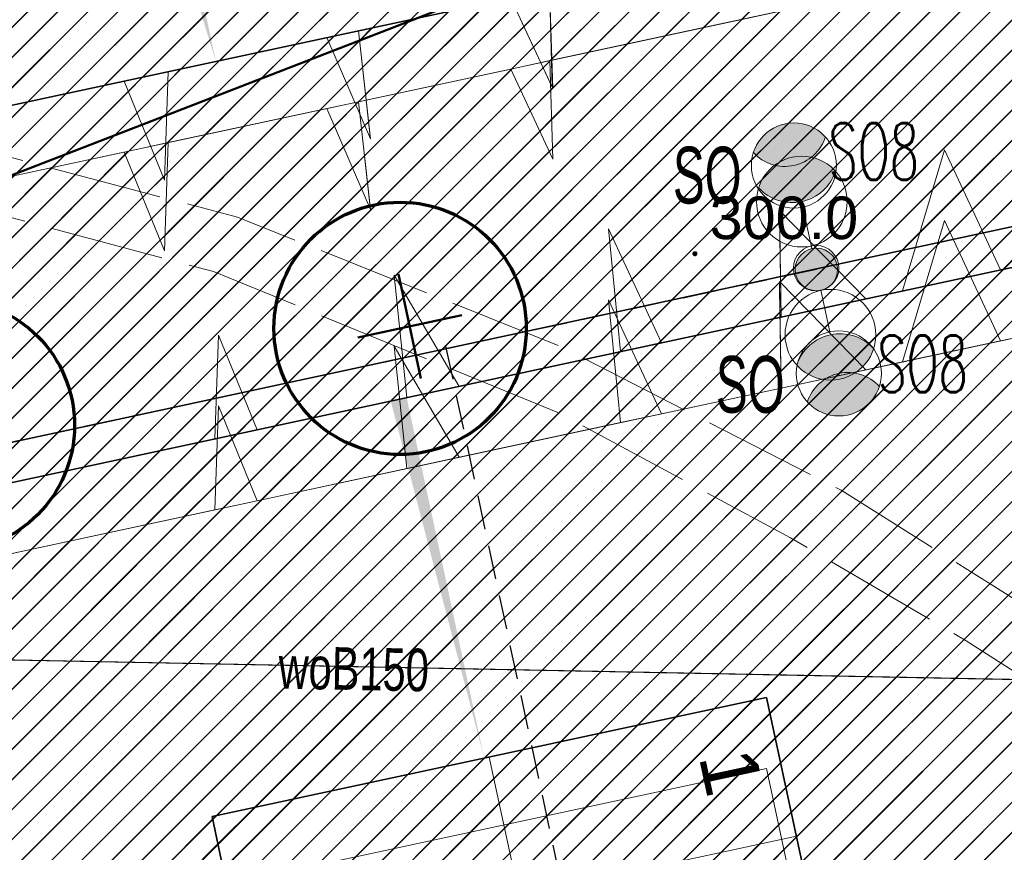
# Model space of a CAD drawing. Header units: metres. Extents: x 6567444 to 13135881, y 5574237 to 11149086.
# Tile 102 of 191: x 6567915 to 6567932, y 5574452 to 5574467. Entities that reach past the tile are written whole.
import ezdxf
from ezdxf.enums import TextEntityAlignment as Align

# ---------------------------------------------------------------- set-up
doc = ezdxf.new("R2010")
doc.units = ezdxf.units.M
for name, pattern in [('Krawędzie ukryte xs', [0.9, 0.6, -0.3]), ('L_2_50', [2.5, 2, -0.5]), ('Przerywana gęsta', [90, 60, -30])]:
    doc.linetypes.add(name, pattern=pattern)
for name, color, linetype in [('01FORMA - PZT - Inne obiekty', 7, 'Continuous'), ('FORMA - Arch 01 - 820-G Rysunki Obrazki', 7, 'Continuous'), ('FORMA - Arch 01 - PZT 1 Strefy', 7, 'Continuous'), ('FORMA - Arch 01 - PZT-3 Zagospodarowanie', 7, 'Continuous'), ('FORMA - Arch 01 - PZT-4 Zieleń', 7, 'Continuous'), ('FORMA - Arch 01 - PZT-6 Uzbrojenie - Oświeltlenia', 7, 'Continuous'), ('OTRN_O', 7, 'Continuous'), ('SEL_atrybut_bloku1', 7, 'Continuous'), ('SEL_atrybut_bloku2', 9, 'Continuous')]:
    doc.layers.add(name, color=color, linetype=linetype)
for name, color, linetype, lineweight in [('_TT_KAN_D', 96, 'Continuous', 50), ('GES_PrzewodElektroenergetyczny_Projektowany', 7, 'Continuous', 18), ('GES_PrzewodWodociagowy', 5, 'Continuous', 18), ('OTRN', 7, 'Continuous', 13), ('SEL_sieci_kable_nN_oswietlenie', 7, 'SEL_eNN', 35), ('SEL_sieci_oswietlenie_oprawy', 152, 'Continuous', 20)]:
    doc.layers.add(name, color=color, linetype=linetype, lineweight=lineweight)
doc.styles.add('ARIAL', font='arial.ttf')
doc.styles.add('BDOT', font='arial.ttf', dxfattribs={"width": 0.9})
doc.styles.add('ROMANS', font='romans.shx', dxfattribs={"width": 0.9})
doc.styles.get("Standard").update_dxf_attribs({"font": 'arial.ttf'})
doc.styles.add('STYL_AUTOMATYCZNY_10', font='arial.ttf', dxfattribs={"width": 0.8})
doc.styles.add('STYL_AUTOMATYCZNY_12', font='arial.ttf', dxfattribs={"width": 0.6})
doc.linetypes.add('SEL_eNN', pattern='A,5,["eNN",ARIAL,S=1,R=0,X=1.45,Y=0.25],5', length=10)
doc.linetypes.add('X 1_2', pattern='A,0,[8,PR1183 ChorzĂłw MetalowcĂłw V091.Shx,S=0.039206,R=0,X=0,Y=0],-4.94,0', length=4.94)
pattern_1 = [(45, (0, 0), (-0.265165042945, 0.265165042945), [])]

# ---------------------------------------------------------------- blocks, each defined once
blk = doc.blocks.new('OTRN')
at = {"layer": 'OTRN', "color": 0, "const_width": 0.09}
blk.add_lwpolyline([(-0.045, 0, 1), (0.045, 0, 1)], format="xyb", close=True, dxfattribs=at)
at = {"layer": 'OTRN_O', "color": 0, "style": 'BDOT'}
blk.add_attdef('RZEDNA', (0.514, 0.515), '', height=1.5, dxfattribs=at)
blk = doc.blocks.new('_MDCP')
at = {"layer": 'GES_PrzewodElektroenergetyczny_Projektowany', "color": 1, "linetype": 'L_2_50', "lineweight": 18, "flags": 128}
for points in [[(6567968.757, 5574418.447), (6567965.79, 5574417.788), (6567964.269, 5574419.682), (6567962.444, 5574428.423), (6567960.927, 5574438.382), (6567955.785, 5574440.828), (6567943.735, 5574448.879), (6567937.061, 5574453.287), (6567929.241, 5574458.206), (6567924.301, 5574460.739), (6567918.598, 5574463.02), (6567911.377, 5574464.921), (6567904.643, 5574465.783), (6567895.738, 5574466.364), (6567887.791, 5574468.949), (6567886.282, 5574470.192), (6567885.356, 5574472.785), (6567880.925, 5574493.141), (6567879.016, 5574496.438), (6567878.444, 5574499.11), (6567874.34, 5574499.268), (6567872.908, 5574505.876), (6567870.567, 5574509.67), (6567868.305, 5574511.329), (6567862.172, 5574511.906), (6567852.994, 5574510.772), (6567850.203, 5574522.019), (6567848.1, 5574529.505), (6567843.148, 5574549.062), (6567840.304, 5574561.676)], [(6567969.013, 5574417.508), (6567965.67, 5574416.775), (6567965.136, 5574416.988), (6567963.338, 5574419.374), (6567961.4, 5574428.408), (6567959.839, 5574437.722), (6567955.495, 5574439.686), (6567949.589, 5574443.706), (6567943.221, 5574448.01), (6567937.351, 5574451.781), (6567931.445, 5574455.553), (6567928.35, 5574457.367), (6567924.259, 5574459.573), (6567918.175, 5574462.063), (6567911.487, 5574463.842), (6567904.656, 5574464.624), (6567895.691, 5574465.123), (6567890.711, 5574466.83), (6567887.509, 5574467.826), (6567885.41, 5574469.356), (6567884.058, 5574472.665), (6567883.631, 5574475.084), (6567882.172, 5574482.199), (6567880.002, 5574492.125), (6567879.789, 5574492.837), (6567878.117, 5574495.647), (6567877.606, 5574498.034), (6567873.799, 5574498.12), (6567873.492, 5574498.529), (6567871.962, 5574505.181), (6567869.85, 5574508.829), (6567867.823, 5574510.339), (6567862.143, 5574510.874), (6567852.516, 5574509.777), (6567850.708, 5574516.687), (6567849.134, 5574522.547)]]:
    blk.add_lwpolyline(points, dxfattribs=at)
at = {"layer": 'GES_PrzewodWodociagowy', "color": 5, "linetype": 'Continuous', "lineweight": 18}
blk.add_lwpolyline([(6567818.054, 5574440.375), (6567892.06, 5574455.65), (6567958.853, 5574454.349)], dxfattribs=at)
at = {"layer": 'OTRN', "color": 14, "xscale": 0.5, "yscale": 0.5, "zscale": 0.5}
blk.add_blockref('OTRN', (6567926.665, 5574462.375, 299.999), dxfattribs=at).add_auto_attribs({'RZEDNA': '300.0'})
at = {"layer": 'GES_PrzewodWodociagowy', "color": 5, "lineweight": 15, "width": 0.7}
blk.add_text('woB150', height=0.75, rotation=-1.1, dxfattribs=at).set_placement((6567920.65, 5574455.06), align=Align.MIDDLE_CENTER)
blk = doc.blocks.new('Miejsca parkingowe 27[16]', base_point=(6567927.928, 5574453.304))
at = {"layer": 'FORMA - Arch 01 - PZT-3 Zagospodarowanie', "color": 7, "linetype": 'Przerywana gęsta', "lineweight": 13}
blk.add_line((6567928.453, 5574450.86), (6567923.565, 5574449.809), dxfattribs=at)
at = {"layer": 'FORMA - Arch 01 - PZT-3 Zagospodarowanie', "color": 7, "lineweight": 13, "style": 'STYL_AUTOMATYCZNY_10'}
for tag, p in [('num_start_0', (6567927.301, 5574451.989)), ('num_start_1', (6567927.827, 5574449.545)), ('num_start_2', (6567928.352, 5574447.092)), ('num_start_3', (6567928.877, 5574444.656)), ('num_start_4', (6567929.402, 5574442.204)), ('num_start_5', (6567929.928, 5574439.76)), ('num_start_6', (6567930.453, 5574437.324)), ('num_start_7', (6567930.978, 5574434.871)), ('num_start_8', (6567931.504, 5574432.427)), ('num_start_9', (6567932.029, 5574429.983)), ('num_start_10', (6567932.554, 5574427.547)), ('num_start_11', (6567933.08, 5574425.103)), ('num_start_12', (6567933.605, 5574422.65)), ('num_start_13', (6567934.13, 5574420.215)), ('num_start_14', (6567934.656, 5574417.762)), ('num_start_15', (6567935.181, 5574415.318))]:
    blk.add_attdef(tag, text='', height=1, rotation=282.1296, dxfattribs=at).set_placement(p, align=Align.MIDDLE_CENTER)
blk = doc.blocks.new('PR1183 Chorzów Metalowców V09_TT')
at = {"layer": 'FORMA - Arch 01 - PZT 1 Strefy', "linetype": 'Continuous', "lineweight": 0, "true_color": 0x577933}
h = blk.add_hatch(dxfattribs=at)
h.set_pattern_fill('ANSI31', color=77, scale=3, style=0)
h.set_pattern_definition(pattern_1)
h.paths.add_polyline_path([(6567829, 5574517.24), (6567842.398, 5574471.118), (6567844.165, 5574471.632), (6567846.931, 5574462.111), (6567846.967, 5574484.472), (6567835.736, 5574536.73), (6567846.642, 5574539.074), (6567844.864, 5574547.35), (6567918.571, 5574563.191), (6567935.605, 5574483.933), (6567930.975, 5574476.768), (6567931.227, 5574475.595), (6567933.57, 5574476.098, 0.216609), (6567938.884, 5574480.085), (6567921.55, 5574567.86), (6567849.267, 5574550.953), (6567830.11, 5574546.47)])
at = {"layer": 'FORMA - Arch 01 - PZT 1 Strefy', "linetype": 'Continuous', "lineweight": 0, "true_color": 0x69697f}
h = blk.add_hatch(dxfattribs=at)
h.set_pattern_fill('ANSI31', color=8, scale=3, style=0)
h.set_pattern_definition(pattern_1)
h.paths.add_polyline_path([(6567875.437, 5574515.718), (6567883.567, 5574477.893), (6567884.58, 5574473.187), (6567886.578, 5574463.891), (6567886.587, 5574463.893), (6567900.21, 5574466.838, -0.318533), (6567899.358, 5574467.62), (6567899.085, 5574468.891, -0.414214), (6567899.852, 5574470.079), (6567930.975, 5574476.768), (6567935.605, 5574483.933), (6567924.844, 5574534.007), (6567916.781, 5574532.275), (6567916.886, 5574531.786, -0.414214), (6567911.513, 5574523.471)])
h.paths.add_polyline_path([(6567890.289, 5574475.183), (6567882.84, 5574509.83, -0.414214), (6567884.459, 5574511.827), (6567891.303, 5574513.297, -0.414214), (6567892.488, 5574512.529), (6567900.066, 5574477.285, -0.457655), (6567898.958, 5574476.024), (6567891.477, 5574474.416, -0.372067)], flags=0)
h.paths.add_polyline_path([(6567906.631, 5574477.673, -0.414214), (6567905.44, 5574478.44), (6567897.865, 5574513.685, -0.414214), (6567898.635, 5574514.873), (6567906.457, 5574516.554, -0.414214), (6567907.645, 5574515.787), (6567915.217, 5574480.541, -0.414214), (6567914.452, 5574479.354)], flags=0)
h.paths.add_polyline_path([(6567913.019, 5574516.942, -0.414214), (6567913.789, 5574518.13), (6567914.948, 5574518.379, -0.227837), (6567920.849, 5574516.958), (6567922.941, 5574515.251, -0.170304), (6567923.975, 5574513.557), (6567929.342, 5574488.599, -0.198912), (6567929.204, 5574487.846), (6567926.784, 5574484.101, -0.198912), (6567922.376, 5574481.057), (6567921.785, 5574480.93, -0.414214), (6567920.597, 5574481.697)], flags=0)
h = blk.add_hatch(dxfattribs=at)
h.set_pattern_fill('ANSI31', color=8, scale=3, style=0)
h.set_pattern_definition(pattern_1)
h.paths.add_polyline_path([(6567868.664, 5574447.184), (6567873.254, 5574448.171), (6567873.813, 5574447.81), (6567888.539, 5574450.975, -0.233884), (6567889.399, 5574450.758, -0.164402), (6567889.726, 5574450.208), (6567892.634, 5574436.678), (6567887.555, 5574435.586), (6567887.676, 5574435.026), (6567887.676, 5574435.025, -0.414102), (6567887.215, 5574434.313), (6567887.039, 5574434.275), (6567887.371, 5574432.73), (6567888.657, 5574433.007), (6567888.619, 5574433.183, -0.414214), (6567889.08, 5574433.895), (6567893.049, 5574434.749), (6567893.322, 5574433.479), (6567898.21, 5574434.53), (6567906.331, 5574396.74), (6567909.836, 5574380.434), (6567926.815, 5574389.768), (6567940.833, 5574410.263, 0.198373), (6567942.208, 5574417.794), (6567932.917, 5574461.025), (6567905.128, 5574455.052, -0.414214), (6567901.564, 5574457.355), (6567901.459, 5574457.843, -0.414214), (6567903.762, 5574461.407), (6567939.749, 5574469.141, -0.063253), (6567941.005, 5574469.249), (6567939.792, 5574475.428, -0.052799), (6567938.687, 5574475.025), (6567900.546, 5574466.853, -0.086628), (6567900.202, 5574466.839), (6567886.587, 5574463.893), (6567887.53, 5574459.452), (6567888.307, 5574455.835), (6567882.192, 5574454.521), (6567875.153, 5574453.008), (6567867.754, 5574451.418)])
h.paths.add_polyline_path([(6567903.07, 5574442.847), (6567912.847, 5574444.948), (6567923.521, 5574395.283), (6567913.745, 5574393.181)], flags=0)
h.paths.add_polyline_path([(6567925.121, 5574405.928, -0.004779), (6567925.109, 5574405.984), (6567925.133, 5574405.989)], flags=0)
h.paths.add_polyline_path([(6567932.495, 5574408.258), (6567927.607, 5574407.207), (6567918.151, 5574451.203), (6567927.928, 5574453.304), (6567936.333, 5574414.197), (6567931.445, 5574413.146)], flags=0)
at = {"layer": 'FORMA - Arch 01 - PZT 1 Strefy', "linetype": 'Continuous', "lineweight": 0, "true_color": 0x786554}
h = blk.add_hatch(dxfattribs=at)
h.set_pattern_fill('ANSI31', color=37, scale=3, style=0)
h.set_pattern_definition(pattern_1)
h.paths.add_polyline_path([(6567901.587, 5574459.537, 0.144467), (6567901.459, 5574457.843), (6567901.564, 5574457.355, 0.027501), (6567901.651, 5574457.036, 0.323943), (6567904.198, 5574455.071), (6567904.06, 5574457.026), (6567905.128, 5574455.052), (6567910.112, 5574456.123), (6567910.109, 5574457.981), (6567910.813, 5574456.274), (6567913.717, 5574456.898), (6567913.505, 5574458.814), (6567914.434, 5574457.052), (6567918.2, 5574457.862), (6567918.267, 5574459.691), (6567918.947, 5574458.022), (6567921.583, 5574458.589), (6567921.363, 5574460.746), (6567922.507, 5574458.787), (6567925.354, 5574459.399), (6567925.143, 5574461.564), (6567926.077, 5574459.554), (6567928.186, 5574460.008), (6567928.156, 5574461.887), (6567929.676, 5574460.328), (6567930.326, 5574460.468), (6567931.067, 5574462.958), (6567932.052, 5574460.839), (6567932.917, 5574461.025), (6567933.247, 5574459.749), (6567934.9, 5574463.085), (6567939.696, 5574458.048), (6567940.647, 5574454.96), (6567943.72, 5574455.487), (6567941.43, 5574467.094, 0.149826), (6567935.507, 5574468.23), (6567927.118, 5574466.427), (6567924.105, 5574465.779), (6567924.158, 5574464.04), (6567923.418, 5574465.631), (6567920.732, 5574465.054), (6567920.944, 5574463.153), (6567920.175, 5574464.934), (6567917.375, 5574464.333), (6567917.315, 5574462.424), (6567916.604, 5574464.167), (6567912.849, 5574463.36), (6567913.058, 5574461.476), (6567912.148, 5574463.209), (6567909.184, 5574462.572), (6567909.147, 5574460.709), (6567908.445, 5574462.413), (6567903.541, 5574461.35), (6567903.687, 5574459.296), (6567902.835, 5574461.038, 0.16724)])
at = {"layer": 'FORMA - Arch 01 - PZT 1 Strefy', "linetype": 'Continuous', "lineweight": 0, "true_color": 0x577933}
h = blk.add_hatch(dxfattribs=at)
h.set_pattern_fill('ANSI31', color=77, scale=3, style=0)
h.set_pattern_definition(pattern_1)
h.paths.add_polyline_path([(6567923.418, 5574465.631), (6567924.158, 5574464.04), (6567924.105, 5574465.779)])
h = blk.add_hatch(dxfattribs=at)
h.set_pattern_fill('ANSI31', color=77, scale=3, style=0)
h.set_pattern_definition(pattern_1)
h.paths.add_polyline_path([(6567920.175, 5574464.934), (6567920.944, 5574463.153), (6567920.934, 5574463.246), (6567920.732, 5574465.054)])
h = blk.add_hatch(dxfattribs=at)
h.set_pattern_fill('ANSI31', color=77, scale=3, style=0)
h.set_pattern_definition(pattern_1)
h.paths.add_polyline_path([(6567917.375, 5574464.333), (6567916.604, 5574464.167), (6567917.315, 5574462.424)])
h = blk.add_hatch(dxfattribs=at)
h.set_pattern_fill('ANSI31', color=77, scale=3, style=0)
h.set_pattern_definition(pattern_1)
h.paths.add_polyline_path([(6567931.067, 5574462.958), (6567930.326, 5574460.468), (6567932.052, 5574460.839)])
h = blk.add_hatch(dxfattribs=at)
h.set_pattern_fill('ANSI31', color=77, scale=3, style=0)
h.set_pattern_definition(pattern_1)
h.paths.add_polyline_path([(6567928.186, 5574460.008), (6567929.676, 5574460.328), (6567928.156, 5574461.887), (6567928.158, 5574461.74)])
h = blk.add_hatch(dxfattribs=at)
h.set_pattern_fill('ANSI31', color=77, scale=3, style=0)
h.set_pattern_definition(pattern_1)
h.paths.add_polyline_path([(6567925.143, 5574461.564), (6567925.354, 5574459.399), (6567926.077, 5574459.554)])
h = blk.add_hatch(dxfattribs=at)
h.set_pattern_fill('ANSI31', color=77, scale=3, style=0)
h.set_pattern_definition(pattern_1)
h.paths.add_polyline_path([(6567921.363, 5574460.746), (6567921.583, 5574458.589), (6567922.507, 5574458.787)])
h = blk.add_hatch(dxfattribs=at)
h.set_pattern_fill('ANSI31', color=77, scale=3, style=0)
h.set_pattern_definition(pattern_1)
h.paths.add_polyline_path([(6567918.267, 5574459.691), (6567918.2, 5574457.862), (6567918.947, 5574458.022)])
h = blk.add_hatch(dxfattribs=at)
h.set_pattern_fill('ANSI31', color=77, scale=3, style=0)
h.set_pattern_definition(pattern_1)
h.paths.add_polyline_path([(6567874.014, 5574368.787), (6567903.73, 5574375.51), (6567926.87, 5574388.23), (6567941.769, 5574410.008), (6567945.87, 5574425.68), (6567946.274, 5574437.791), (6567944.961, 5574438.318), (6567943.09, 5574447.025), (6567939.696, 5574458.048), (6567938.856, 5574457.187), (6567945.454, 5574426.488), (6567940.566, 5574425.437), (6567942.208, 5574417.794, -0.198349), (6567940.833, 5574410.263), (6567926.815, 5574389.768), (6567903.433, 5574376.914), (6567873.643, 5574370.512)])
at = {"layer": 'FORMA - Arch 01 - PZT 1 Strefy', "linetype": 'Continuous', "lineweight": 0, "true_color": 0x4b7a78}
h = blk.add_hatch(dxfattribs=at)
h.set_pattern_fill('ANSI31', color=137, scale=3, style=0)
h.set_pattern_definition(pattern_1)
h.paths.add_polyline_path([(6567936.333, 5574414.197), (6567927.928, 5574453.304), (6567918.151, 5574451.203), (6567927.607, 5574407.207), (6567932.495, 5574408.258), (6567931.445, 5574413.146)])
at = {"layer": 'FORMA - Arch 01 - PZT-3 Zagospodarowanie', "linetype": 'Continuous', "lineweight": 5}
for points in [[(6567917.327, 5574467.396), (6567918.22, 5574464.514), (6567917.588, 5574467.452)], [(6567921.301, 5574458.528), (6567922.949, 5574452.234), (6567921.583, 5574458.589)]]:
    blk.add_hatch(color=7, dxfattribs=at).paths.add_polyline_path(points)
at = {"layer": 'FORMA - Arch 01 - PZT-6 Uzbrojenie - Oświeltlenia', "linetype": 'Continuous', "lineweight": 13}
for points in [[(6567929.143, 5574462.581, 0.57735), (6567927.788, 5574462.289, 0.57735)], [(6567928.46, 5574459.161, 0.57735), (6567929.815, 5574459.452, 0.57735)]]:
    blk.add_hatch(color=7, dxfattribs=at).paths.add_polyline_path(points)
at = {"layer": '01FORMA - PZT - Inne obiekty', "color": 5, "linetype": 'X 1_2', "lineweight": 25}
blk.add_line((6567943.851, 5574453.391), (6567892.06, 5574454.4), dxfattribs=at)
at = {"layer": 'FORMA - Arch 01 - 820-G Rysunki Obrazki', "color": 1, "linetype": 'Krawędzie ukryte xs', "lineweight": 25}
for points in [[(6567928.806, 5574460.848), (6567909.11, 5574456.619), (6567904.237, 5574460.084), (6567886.944, 5574456.724)], [(6567922.269, 5574459.498), (6567925.299, 5574445.401), (6567924.596, 5574445.002), (6567925.388, 5574444.988), (6567928.458, 5574430.699), (6567927.756, 5574430.301), (6567928.548, 5574430.286), (6567931.551, 5574416.422), (6567930.86, 5574415.628), (6567914.776, 5574412.226)]]:
    blk.add_lwpolyline(points, dxfattribs=at)
at = {"layer": 'FORMA - Arch 01 - PZT 1 Strefy', "color": 254, "linetype": 'Continuous', "lineweight": 13, "true_color": 0xd2d2ff}
for p, q in [((6567903.762, 5574461.407), (6567939.749, 5574469.141)), ((6567932.917, 5574461.025), (6567905.128, 5574455.052)), ((6567918.151, 5574451.203), (6567927.928, 5574453.304)), ((6567927.928, 5574453.304), (6567936.333, 5574414.197)), ((6567927.607, 5574407.207), (6567918.151, 5574451.203))]:
    blk.add_line(p, q, dxfattribs=at)
at = {"layer": 'FORMA - Arch 01 - PZT 1 Strefy', "color": 71, "linetype": 'Continuous', "lineweight": 13, "true_color": 0xaff266}
for p, q in [((6567924.158, 5574464.04), (6567924.105, 5574465.779)), ((6567923.418, 5574465.631), (6567924.158, 5574464.04)), ((6567920.732, 5574465.054), (6567920.175, 5574464.934)), ((6567920.934, 5574463.246), (6567920.732, 5574465.054)), ((6567920.175, 5574464.934), (6567920.944, 5574463.153)), ((6567917.375, 5574464.333), (6567916.604, 5574464.167)), ((6567917.315, 5574462.424), (6567917.375, 5574464.333)), ((6567916.604, 5574464.167), (6567917.315, 5574462.424)), ((6567920.944, 5574463.153), (6567920.934, 5574463.246)), ((6567931.067, 5574462.958), (6567930.326, 5574460.468)), ((6567932.052, 5574460.839), (6567931.067, 5574462.958)), ((6567929.676, 5574460.328), (6567928.156, 5574461.887)), ((6567928.156, 5574461.887), (6567928.158, 5574461.74)), ((6567928.158, 5574461.74), (6567928.186, 5574460.008)), ((6567925.143, 5574461.564), (6567925.354, 5574459.399)), ((6567926.077, 5574459.554), (6567925.143, 5574461.564)), ((6567930.326, 5574460.468), (6567932.052, 5574460.839)), ((6567921.363, 5574460.746), (6567921.583, 5574458.589)), ((6567922.507, 5574458.787), (6567921.363, 5574460.746)), ((6567928.186, 5574460.008), (6567929.676, 5574460.328)), ((6567918.267, 5574459.691), (6567918.2, 5574457.862)), ((6567918.947, 5574458.022), (6567918.267, 5574459.691)), ((6567925.354, 5574459.399), (6567926.077, 5574459.554)), ((6567921.583, 5574458.589), (6567922.507, 5574458.787)), ((6567918.2, 5574457.862), (6567918.947, 5574458.022))]:
    blk.add_line(p, q, dxfattribs=at)
at = {"layer": 'FORMA - Arch 01 - PZT 1 Strefy', "color": 31, "linetype": 'Continuous', "lineweight": 0, "true_color": 0xf1cba9}
for p, q in [((6567924.105, 5574465.779), (6567924.158, 5574464.04)), ((6567923.418, 5574465.631), (6567920.732, 5574465.054)), ((6567924.158, 5574464.04), (6567923.418, 5574465.631)), ((6567920.732, 5574465.054), (6567920.944, 5574463.153)), ((6567920.175, 5574464.934), (6567917.375, 5574464.333)), ((6567920.944, 5574463.153), (6567920.175, 5574464.934)), ((6567917.375, 5574464.333), (6567917.315, 5574462.424)), ((6567916.604, 5574464.167), (6567912.849, 5574463.36)), ((6567917.315, 5574462.424), (6567916.604, 5574464.167)), ((6567930.326, 5574460.468), (6567931.067, 5574462.958)), ((6567931.067, 5574462.958), (6567932.052, 5574460.839)), ((6567928.186, 5574460.008), (6567928.156, 5574461.887)), ((6567928.156, 5574461.887), (6567929.676, 5574460.328)), ((6567925.354, 5574459.399), (6567925.143, 5574461.564)), ((6567925.143, 5574461.564), (6567926.077, 5574459.554)), ((6567932.052, 5574460.839), (6567932.917, 5574461.025)), ((6567921.583, 5574458.589), (6567921.363, 5574460.746)), ((6567921.363, 5574460.746), (6567922.507, 5574458.787)), ((6567929.676, 5574460.328), (6567930.326, 5574460.468)), ((6567926.077, 5574459.554), (6567928.186, 5574460.008)), ((6567918.2, 5574457.862), (6567918.267, 5574459.691)), ((6567918.267, 5574459.691), (6567918.947, 5574458.022)), ((6567922.507, 5574458.787), (6567925.354, 5574459.399)), ((6567918.947, 5574458.022), (6567921.583, 5574458.589)), ((6567914.434, 5574457.052), (6567918.2, 5574457.862))]:
    blk.add_line(p, q, dxfattribs=at)
at = {"layer": 'FORMA - Arch 01 - PZT 1 Strefy', "color": 131, "linetype": 'Continuous', "lineweight": 13, "true_color": 0x97f4f0}
for p, q in [((6567927.928, 5574453.304), (6567918.151, 5574451.203)), ((6567936.333, 5574414.197), (6567927.928, 5574453.304)), ((6567918.151, 5574451.203), (6567927.607, 5574407.207))]:
    blk.add_line(p, q, dxfattribs=at)
at = {"layer": 'FORMA - Arch 01 - PZT-3 Zagospodarowanie', "color": 7, "linetype": 'Continuous', "lineweight": 35}
for p, q in [((6567903.877, 5574461.432), (6567934.633, 5574468.042)), ((6567932.917, 5574461.025), (6567905.128, 5574455.052)), ((6567927.928, 5574453.304), (6567918.151, 5574451.203)), ((6567927.928, 5574453.304), (6567936.333, 5574414.197)), ((6567918.151, 5574451.203), (6567927.607, 5574407.207))]:
    blk.add_line(p, q, dxfattribs=at)
at = {"layer": 'FORMA - Arch 01 - PZT-3 Zagospodarowanie', "color": 7, "linetype": 'Continuous', "lineweight": 18}
for p, q in [((6567924.147, 5574464.061), (6567924.105, 5574465.779)), ((6567924.147, 5574464.061), (6567923.418, 5574465.631)), ((6567920.732, 5574465.054), (6567920.944, 5574463.153)), ((6567920.175, 5574464.934), (6567920.944, 5574463.153)), ((6567917.375, 5574464.333), (6567917.315, 5574462.424)), ((6567916.604, 5574464.167), (6567917.315, 5574462.424)), ((6567931.067, 5574462.958), (6567930.326, 5574460.468)), ((6567932.052, 5574460.839), (6567931.067, 5574462.958)), ((6567929.676, 5574460.328), (6567928.156, 5574461.887)), ((6567928.156, 5574461.887), (6567928.186, 5574460.008)), ((6567926.077, 5574459.554), (6567925.143, 5574461.564)), ((6567925.143, 5574461.564), (6567925.354, 5574459.399)), ((6567932.917, 5574461.025), (6567932.052, 5574460.839)), ((6567922.507, 5574458.787), (6567921.363, 5574460.746)), ((6567921.363, 5574460.746), (6567921.583, 5574458.589)), ((6567930.326, 5574460.468), (6567929.676, 5574460.328)), ((6567928.186, 5574460.008), (6567926.077, 5574459.554)), ((6567918.267, 5574459.691), (6567918.2, 5574457.862)), ((6567918.947, 5574458.022), (6567918.267, 5574459.691)), ((6567925.354, 5574459.399), (6567922.507, 5574458.787)), ((6567921.583, 5574458.589), (6567918.947, 5574458.022)), ((6567918.2, 5574457.862), (6567914.434, 5574457.052)), ((6567923.04, 5574452.253), (6567931.445, 5574413.146))]:
    blk.add_line(p, q, dxfattribs=at)
at = {"layer": 'FORMA - Arch 01 - PZT-4 Zieleń', "color": 7, "linetype": 'Continuous', "lineweight": 50}
for p, q in [((6567921.835, 5574458.928), (6567921.441, 5574460.763)), ((6567920.721, 5574459.649), (6567922.556, 5574460.043))]:
    blk.add_line(p, q, dxfattribs=at)
at = {"layer": 'FORMA - Arch 01 - PZT-4 Zieleń', "color": 7, "linetype": 'Continuous', "lineweight": 70}
for centre in [(6567921.467, 5574459.809), (6567913.504, 5574458.098)]:
    blk.add_circle(centre, 2.224, dxfattribs=at)
at = {"layer": 'FORMA - Arch 01 - PZT-6 Uzbrojenie - Oświeltlenia', "color": 7, "linetype": 'Continuous', "lineweight": 13}
for centre, radius in [((6567928.549, 5574462.044), 0.8), ((6567928.801, 5574460.871), 0.4), ((6567928.801, 5574460.871), 0.4), ((6567929.054, 5574459.697), 0.8)]:
    blk.add_circle(centre, radius, dxfattribs=at)
for centre, start, end in [((6567928.381, 5574462.826), 222.1296, 342.1296), ((6567929.222, 5574458.915), 42.1296, 162.1296)]:
    blk.add_arc(centre, 0.8, start, end, dxfattribs=at)
at = {"layer": 'FORMA - Arch 01 - PZT-3 Zagospodarowanie', "color": 7, "linetype": 'Przerywana gęsta', "lineweight": 15}
ref = blk.add_blockref('Miejsca parkingowe 27[16]', (6567927.928, 5574453.304), dxfattribs=at)
ref.add_attrib('num_start', '1', dxfattribs={"color": 7, "lineweight": 13, "height": 1, "rotation": 282.1296, "style": 'STYL_AUTOMATYCZNY_10'}).set_placement((6567927.301, 5574451.989), align=Align.MIDDLE_CENTER)
at = {"layer": 'FORMA - Arch 01 - 820-G Rysunki Obrazki', "color": 7, "linetype": 'Continuous', "lineweight": 13, "char_height": 1, "attachment_point": 7, "rotation": 0, "style": 'STYL_AUTOMATYCZNY_12'}
for insert in [(6567926.277, 5574461.996), (6567927.035, 5574458.308)]:
    blk.add_mtext('\\A1;{\\pql;\\fArial|b0|i0|c238|p0;\\W0.600000;SO}', dxfattribs=dict(at, insert=insert))
blk = doc.blocks.new('GE.I.6640.1.468.2024_MDCP_dodatkowe pomiary_12.03.2026')
at = {"layer": 'GES_PrzewodElektroenergetyczny_Projektowany', "color": 1, "linetype": 'L_2_50', "lineweight": 18, "flags": 128}
for points in [[(6567968.757, 5574418.447), (6567965.79, 5574417.788), (6567964.269, 5574419.682), (6567962.444, 5574428.423), (6567960.927, 5574438.382), (6567955.785, 5574440.828), (6567943.735, 5574448.879), (6567937.061, 5574453.287), (6567929.241, 5574458.206), (6567924.301, 5574460.739), (6567918.598, 5574463.02), (6567911.377, 5574464.921), (6567904.643, 5574465.783), (6567895.738, 5574466.364), (6567887.791, 5574468.949), (6567886.282, 5574470.192), (6567885.356, 5574472.785), (6567880.925, 5574493.141), (6567879.016, 5574496.438), (6567878.444, 5574499.11), (6567874.34, 5574499.268), (6567872.908, 5574505.876), (6567870.567, 5574509.67), (6567868.305, 5574511.329), (6567862.172, 5574511.906), (6567852.994, 5574510.772), (6567850.203, 5574522.019), (6567848.1, 5574529.505), (6567843.148, 5574549.062), (6567840.304, 5574561.676)], [(6567969.013, 5574417.508), (6567965.67, 5574416.775), (6567965.136, 5574416.988), (6567963.338, 5574419.374), (6567961.4, 5574428.408), (6567959.839, 5574437.722), (6567955.495, 5574439.686), (6567949.589, 5574443.706), (6567943.221, 5574448.01), (6567937.351, 5574451.781), (6567931.445, 5574455.553), (6567928.35, 5574457.367), (6567924.259, 5574459.573), (6567918.175, 5574462.063), (6567911.487, 5574463.842), (6567904.656, 5574464.624), (6567895.691, 5574465.123), (6567890.711, 5574466.83), (6567887.509, 5574467.826), (6567885.41, 5574469.356), (6567884.058, 5574472.665), (6567883.631, 5574475.084), (6567882.172, 5574482.199), (6567880.002, 5574492.125), (6567879.789, 5574492.837), (6567878.117, 5574495.647), (6567877.606, 5574498.034), (6567873.799, 5574498.12), (6567873.492, 5574498.529), (6567871.962, 5574505.181), (6567869.85, 5574508.829), (6567867.823, 5574510.339), (6567862.143, 5574510.874), (6567852.516, 5574509.777), (6567850.708, 5574516.687), (6567849.134, 5574522.547)]]:
    blk.add_lwpolyline(points, dxfattribs=at)
at = {"layer": 'GES_PrzewodWodociagowy', "color": 5, "linetype": 'Continuous', "lineweight": 18}
blk.add_lwpolyline([(6567818.054, 5574440.375), (6567892.06, 5574455.65), (6567958.853, 5574454.349)], dxfattribs=at)
at = {"layer": 'OTRN', "color": 14, "xscale": 0.5, "yscale": 0.5, "zscale": 0.5}
blk.add_blockref('OTRN', (6567926.665, 5574462.375, 299.999), dxfattribs=at).add_auto_attribs({'RZEDNA': '300.0'})
at = {"layer": 'GES_PrzewodWodociagowy', "color": 5, "lineweight": 15, "width": 0.7}
blk.add_text('woB150', height=0.75, rotation=-1.1, dxfattribs=at).set_placement((6567920.65, 5574455.06), align=Align.MIDDLE_CENTER)
blk = doc.blocks.new('oprawa zewnetrzna stojaca')
for points in [[(2.625, 0, 0.267949), (2.25, 0.65, 0.57735), (2.25, -0.65, 0.267949)], [(0.375, 0, 1), (-0.375, 0, 1)]]:
    blk.add_hatch(color=256).paths.add_polyline_path(points)
blk.add_line((1.125, 0), (0.375, 0))
for centre, radius in [((1.875, 0), 0.75), ((0, 0), 0.375)]:
    blk.add_circle(centre, radius)
blk.add_arc((2.625, 0), 0.75, 120, 240)
at = {"layer": 'SEL_atrybut_bloku1', "style": 'ROMANS', "width": 0.6, "flags": 8}
blk.add_attdef('TYP', text='', height=1, dxfattribs=at).set_placement((1.873, 0.9), align=Align.CENTER)
at = {"layer": 'SEL_atrybut_bloku2', "style": 'ROMANS', "width": 0.6, "flags": 8}
for tag, p in [('OPIS1', (1.873, -1.638)), ('OPIS2', (1.873, -2.499))]:
    blk.add_attdef(tag, text='', height=0.75, dxfattribs=at).set_placement(p, align=Align.CENTER)
blk = doc.blocks.new('PT-IE-001 PZT - instal. elektr XREFF')
at = {"layer": 'SEL_sieci_kable_nN_oswietlenie', "ltscale": 0.8}
blk.add_lwpolyline([(6567886.944, 5574458.058), (6567902.83, 5574461.346), (6567905.9, 5574457.175), (6567905.9, 5574457.175), (6567932.597, 5574462.925), (6567933.231, 5574462.358)], dxfattribs=at)
at = {"layer": 'SEL_sieci_oswietlenie_oprawy'}
ref = blk.add_blockref('oprawa zewnetrzna stojaca', (6567928.806, 5574462.098), dxfattribs=dict(at, rotation=102.2005331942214))
ref.add_attrib('TYP', 'SO8', dxfattribs={"layer": 'SEL_atrybut_bloku1', "height": 1, "style": 'ROMANS', "width": 0.6, "flags": 8}).set_placement((6567929.817, 5574463.679), align=Align.CENTER)
ref = blk.add_blockref('oprawa zewnetrzna stojaca', (6567928.806, 5574462.098), dxfattribs=dict(at, rotation=282.2005331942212))
ref.add_attrib('TYP', 'SO8', dxfattribs={"layer": 'SEL_atrybut_bloku1', "height": 1, "style": 'ROMANS', "width": 0.6, "flags": 8}).set_placement((6567930.678, 5574459.932), align=Align.CENTER)

msp = doc.modelspace()

# ---------------------------------------------------------------- block references
at = {"layer": 'Defpoints'}
msp.add_blockref('GE.I.6640.1.468.2024_MDCP_dodatkowe pomiary_12.03.2026', (0, 0), dxfattribs=at)

# ---------------------------------------------------------------- next in the draw order: block references
msp.add_blockref('PR1183 Chorzów Metalowców V09_TT', (0, 1.25))

# ---------------------------------------------------------------- next in the draw order: block references
msp.add_blockref('_MDCP', (0, 0))

# ---------------------------------------------------------------- next in the draw order: linework, layer by layer
at = {"layer": '_TT_KAN_D'}
msp.add_line((6567903.298, 5574459.379), (6567930.412, 5574469.875), dxfattribs=at)

# ---------------------------------------------------------------- next in the draw order: block references
msp.add_blockref('PT-IE-001 PZT - instal. elektr XREFF', (0, 0))

# ---------------------------------------------------------------- next in the draw order: hatches: boundary and pattern name
at = {"layer": 'FORMA - Arch 01 - PZT 1 Strefy', "linetype": 'Continuous', "lineweight": 0, "true_color": 0x577933}
h = msp.add_hatch(dxfattribs=at)
h.set_pattern_fill('ANSI31', color=77, scale=3, style=0)
h.set_pattern_definition(pattern_1)
h.paths.add_polyline_path([(6567829, 5574517.24), (6567842.398, 5574471.118), (6567844.165, 5574471.632), (6567846.931, 5574462.111), (6567846.967, 5574484.472), (6567835.736, 5574536.73), (6567846.642, 5574539.074), (6567844.864, 5574547.35), (6567918.571, 5574563.191), (6567935.605, 5574483.933), (6567930.975, 5574476.768), (6567931.227, 5574475.595), (6567933.57, 5574476.098, 0.216609), (6567938.884, 5574480.085), (6567921.55, 5574567.86), (6567849.267, 5574550.953), (6567830.11, 5574546.47)])
at = {"layer": 'FORMA - Arch 01 - PZT 1 Strefy', "linetype": 'Continuous', "lineweight": 0, "true_color": 0x69697f}
h = msp.add_hatch(dxfattribs=at)
h.set_pattern_fill('ANSI31', color=8, scale=3, style=0)
h.set_pattern_definition(pattern_1)
h.paths.add_polyline_path([(6567875.437, 5574515.718), (6567883.567, 5574477.893), (6567884.58, 5574473.187), (6567886.578, 5574463.891), (6567886.587, 5574463.893), (6567900.21, 5574466.838, -0.318533), (6567899.358, 5574467.62), (6567899.085, 5574468.891, -0.414214), (6567899.852, 5574470.079), (6567930.975, 5574476.768), (6567935.605, 5574483.933), (6567924.844, 5574534.007), (6567916.781, 5574532.275), (6567916.886, 5574531.786, -0.414214), (6567911.513, 5574523.471)])
h.paths.add_polyline_path([(6567890.289, 5574475.183), (6567882.84, 5574509.83, -0.414214), (6567884.459, 5574511.827), (6567891.303, 5574513.297, -0.414214), (6567892.488, 5574512.529), (6567900.066, 5574477.285, -0.457655), (6567898.958, 5574476.024), (6567891.477, 5574474.416, -0.372067)], flags=0)
h.paths.add_polyline_path([(6567906.631, 5574477.673, -0.414214), (6567905.44, 5574478.44), (6567897.865, 5574513.685, -0.414214), (6567898.635, 5574514.873), (6567906.457, 5574516.554, -0.414214), (6567907.645, 5574515.787), (6567915.217, 5574480.541, -0.414214), (6567914.452, 5574479.354)], flags=0)
h.paths.add_polyline_path([(6567913.019, 5574516.942, -0.414214), (6567913.789, 5574518.13), (6567914.948, 5574518.379, -0.227837), (6567920.849, 5574516.958), (6567922.941, 5574515.251, -0.170304), (6567923.975, 5574513.557), (6567929.342, 5574488.599, -0.198912), (6567929.204, 5574487.846), (6567926.784, 5574484.101, -0.198912), (6567922.376, 5574481.057), (6567921.785, 5574480.93, -0.414214), (6567920.597, 5574481.697)], flags=0)
h = msp.add_hatch(dxfattribs=at)
h.set_pattern_fill('ANSI31', color=8, scale=3, style=0)
h.set_pattern_definition(pattern_1)
h.paths.add_polyline_path([(6567868.664, 5574447.184), (6567873.254, 5574448.171), (6567873.813, 5574447.81), (6567888.539, 5574450.975, -0.233884), (6567889.399, 5574450.758, -0.164402), (6567889.726, 5574450.208), (6567892.634, 5574436.678), (6567887.555, 5574435.586), (6567887.676, 5574435.026), (6567887.676, 5574435.025, -0.414102), (6567887.215, 5574434.313), (6567887.039, 5574434.275), (6567887.371, 5574432.73), (6567888.657, 5574433.007), (6567888.619, 5574433.183, -0.414214), (6567889.08, 5574433.895), (6567893.049, 5574434.749), (6567893.322, 5574433.479), (6567898.21, 5574434.53), (6567906.331, 5574396.74), (6567909.836, 5574380.434), (6567926.815, 5574389.768), (6567940.833, 5574410.263, 0.198373), (6567942.208, 5574417.794), (6567932.917, 5574461.025), (6567905.128, 5574455.052, -0.414214), (6567901.564, 5574457.355), (6567901.459, 5574457.843, -0.414214), (6567903.762, 5574461.407), (6567939.749, 5574469.141, -0.063253), (6567941.005, 5574469.249), (6567939.792, 5574475.428, -0.052799), (6567938.687, 5574475.025), (6567900.546, 5574466.853, -0.086628), (6567900.202, 5574466.839), (6567886.587, 5574463.893), (6567887.53, 5574459.452), (6567888.307, 5574455.835), (6567882.192, 5574454.521), (6567875.153, 5574453.008), (6567867.754, 5574451.418)])
h.paths.add_polyline_path([(6567903.07, 5574442.847), (6567912.847, 5574444.948), (6567923.521, 5574395.283), (6567913.745, 5574393.181)], flags=0)
h.paths.add_polyline_path([(6567925.121, 5574405.928, -0.004779), (6567925.109, 5574405.984), (6567925.133, 5574405.989)], flags=0)
h.paths.add_polyline_path([(6567932.495, 5574408.258), (6567927.607, 5574407.207), (6567918.151, 5574451.203), (6567927.928, 5574453.304), (6567936.333, 5574414.197), (6567931.445, 5574413.146)], flags=0)
at = {"layer": 'FORMA - Arch 01 - PZT 1 Strefy', "linetype": 'Continuous', "lineweight": 0, "true_color": 0x786554}
h = msp.add_hatch(dxfattribs=at)
h.set_pattern_fill('ANSI31', color=37, scale=3, style=0)
h.set_pattern_definition(pattern_1)
h.paths.add_polyline_path([(6567901.587, 5574459.537, 0.144467), (6567901.459, 5574457.843), (6567901.564, 5574457.355, 0.027501), (6567901.651, 5574457.036, 0.323943), (6567904.198, 5574455.071), (6567904.06, 5574457.026), (6567905.128, 5574455.052), (6567910.112, 5574456.123), (6567910.109, 5574457.981), (6567910.813, 5574456.274), (6567913.717, 5574456.898), (6567913.505, 5574458.814), (6567914.434, 5574457.052), (6567918.2, 5574457.862), (6567918.267, 5574459.691), (6567918.947, 5574458.022), (6567921.583, 5574458.589), (6567921.363, 5574460.746), (6567922.507, 5574458.787), (6567925.354, 5574459.399), (6567925.143, 5574461.564), (6567926.077, 5574459.554), (6567928.186, 5574460.008), (6567928.156, 5574461.887), (6567929.676, 5574460.328), (6567930.326, 5574460.468), (6567931.067, 5574462.958), (6567932.052, 5574460.839), (6567932.917, 5574461.025), (6567933.247, 5574459.749), (6567934.9, 5574463.085), (6567939.696, 5574458.048), (6567940.647, 5574454.96), (6567943.72, 5574455.487), (6567941.43, 5574467.094, 0.149826), (6567935.507, 5574468.23), (6567927.118, 5574466.427), (6567924.105, 5574465.779), (6567924.158, 5574464.04), (6567923.418, 5574465.631), (6567920.732, 5574465.054), (6567920.944, 5574463.153), (6567920.175, 5574464.934), (6567917.375, 5574464.333), (6567917.315, 5574462.424), (6567916.604, 5574464.167), (6567912.849, 5574463.36), (6567913.058, 5574461.476), (6567912.148, 5574463.209), (6567909.184, 5574462.572), (6567909.147, 5574460.709), (6567908.445, 5574462.413), (6567903.541, 5574461.35), (6567903.687, 5574459.296), (6567902.835, 5574461.038, 0.16724)])
at = {"layer": 'FORMA - Arch 01 - PZT 1 Strefy', "linetype": 'Continuous', "lineweight": 0, "true_color": 0x577933}
h = msp.add_hatch(dxfattribs=at)
h.set_pattern_fill('ANSI31', color=77, scale=3, style=0)
h.set_pattern_definition(pattern_1)
h.paths.add_polyline_path([(6567923.418, 5574465.631), (6567924.158, 5574464.04), (6567924.105, 5574465.779)])
h = msp.add_hatch(dxfattribs=at)
h.set_pattern_fill('ANSI31', color=77, scale=3, style=0)
h.set_pattern_definition(pattern_1)
h.paths.add_polyline_path([(6567920.175, 5574464.934), (6567920.944, 5574463.153), (6567920.934, 5574463.246), (6567920.732, 5574465.054)])
h = msp.add_hatch(dxfattribs=at)
h.set_pattern_fill('ANSI31', color=77, scale=3, style=0)
h.set_pattern_definition(pattern_1)
h.paths.add_polyline_path([(6567917.375, 5574464.333), (6567916.604, 5574464.167), (6567917.315, 5574462.424)])
h = msp.add_hatch(dxfattribs=at)
h.set_pattern_fill('ANSI31', color=77, scale=3, style=0)
h.set_pattern_definition(pattern_1)
h.paths.add_polyline_path([(6567931.067, 5574462.958), (6567930.326, 5574460.468), (6567932.052, 5574460.839)])
h = msp.add_hatch(dxfattribs=at)
h.set_pattern_fill('ANSI31', color=77, scale=3, style=0)
h.set_pattern_definition(pattern_1)
h.paths.add_polyline_path([(6567928.186, 5574460.008), (6567929.676, 5574460.328), (6567928.156, 5574461.887), (6567928.158, 5574461.74)])
h = msp.add_hatch(dxfattribs=at)
h.set_pattern_fill('ANSI31', color=77, scale=3, style=0)
h.set_pattern_definition(pattern_1)
h.paths.add_polyline_path([(6567925.143, 5574461.564), (6567925.354, 5574459.399), (6567926.077, 5574459.554)])
h = msp.add_hatch(dxfattribs=at)
h.set_pattern_fill('ANSI31', color=77, scale=3, style=0)
h.set_pattern_definition(pattern_1)
h.paths.add_polyline_path([(6567921.363, 5574460.746), (6567921.583, 5574458.589), (6567922.507, 5574458.787)])
h = msp.add_hatch(dxfattribs=at)
h.set_pattern_fill('ANSI31', color=77, scale=3, style=0)
h.set_pattern_definition(pattern_1)
h.paths.add_polyline_path([(6567918.267, 5574459.691), (6567918.2, 5574457.862), (6567918.947, 5574458.022)])
h = msp.add_hatch(dxfattribs=at)
h.set_pattern_fill('ANSI31', color=77, scale=3, style=0)
h.set_pattern_definition(pattern_1)
h.paths.add_polyline_path([(6567874.014, 5574368.787), (6567903.73, 5574375.51), (6567926.87, 5574388.23), (6567941.769, 5574410.008), (6567945.87, 5574425.68), (6567946.274, 5574437.791), (6567944.961, 5574438.318), (6567943.09, 5574447.025), (6567939.696, 5574458.048), (6567938.856, 5574457.187), (6567945.454, 5574426.488), (6567940.566, 5574425.437), (6567942.208, 5574417.794, -0.198349), (6567940.833, 5574410.263), (6567926.815, 5574389.768), (6567903.433, 5574376.914), (6567873.643, 5574370.512)])
at = {"layer": 'FORMA - Arch 01 - PZT 1 Strefy', "linetype": 'Continuous', "lineweight": 0, "true_color": 0x4b7a78}
h = msp.add_hatch(dxfattribs=at)
h.set_pattern_fill('ANSI31', color=137, scale=3, style=0)
h.set_pattern_definition(pattern_1)
h.paths.add_polyline_path([(6567936.333, 5574414.197), (6567927.928, 5574453.304), (6567918.151, 5574451.203), (6567927.607, 5574407.207), (6567932.495, 5574408.258), (6567931.445, 5574413.146)])

# ---------------------------------------------------------------- next in the draw order: linework, layer by layer
at = {"layer": 'FORMA - Arch 01 - PZT 1 Strefy', "color": 254, "linetype": 'Continuous', "lineweight": 13, "true_color": 0xd2d2ff}
for p, q in [((6567903.762, 5574461.407), (6567939.749, 5574469.141)), ((6567932.917, 5574461.025), (6567905.128, 5574455.052)), ((6567918.151, 5574451.203), (6567927.928, 5574453.304)), ((6567927.928, 5574453.304), (6567936.333, 5574414.197))]:
    msp.add_line(p, q, dxfattribs=at)
at = {"layer": 'FORMA - Arch 01 - PZT 1 Strefy', "color": 31, "linetype": 'Continuous', "lineweight": 0, "true_color": 0xf1cba9}
for p, q in [((6567935.507, 5574468.23), (6567927.118, 5574466.427)), ((6567927.118, 5574466.427), (6567924.105, 5574465.779)), ((6567924.105, 5574465.779), (6567924.158, 5574464.04)), ((6567923.418, 5574465.631), (6567920.732, 5574465.054)), ((6567924.158, 5574464.04), (6567923.418, 5574465.631)), ((6567920.732, 5574465.054), (6567920.944, 5574463.153)), ((6567920.175, 5574464.934), (6567917.375, 5574464.333)), ((6567920.944, 5574463.153), (6567920.175, 5574464.934)), ((6567917.375, 5574464.333), (6567917.315, 5574462.424)), ((6567916.604, 5574464.167), (6567912.849, 5574463.36)), ((6567917.315, 5574462.424), (6567916.604, 5574464.167)), ((6567930.326, 5574460.468), (6567931.067, 5574462.958)), ((6567931.067, 5574462.958), (6567932.052, 5574460.839)), ((6567928.186, 5574460.008), (6567928.156, 5574461.887)), ((6567928.156, 5574461.887), (6567929.676, 5574460.328)), ((6567925.354, 5574459.399), (6567925.143, 5574461.564)), ((6567925.143, 5574461.564), (6567926.077, 5574459.554)), ((6567932.052, 5574460.839), (6567932.917, 5574461.025)), ((6567921.583, 5574458.589), (6567921.363, 5574460.746)), ((6567921.363, 5574460.746), (6567922.507, 5574458.787)), ((6567929.676, 5574460.328), (6567930.326, 5574460.468)), ((6567926.077, 5574459.554), (6567928.186, 5574460.008)), ((6567918.2, 5574457.862), (6567918.267, 5574459.691)), ((6567918.267, 5574459.691), (6567918.947, 5574458.022)), ((6567922.507, 5574458.787), (6567925.354, 5574459.399)), ((6567918.947, 5574458.022), (6567921.583, 5574458.589)), ((6567914.434, 5574457.052), (6567918.2, 5574457.862))]:
    msp.add_line(p, q, dxfattribs=at)
at = {"layer": 'FORMA - Arch 01 - PZT 1 Strefy', "color": 71, "linetype": 'Continuous', "lineweight": 13, "true_color": 0xaff266}
for p, q in [((6567924.105, 5574465.779), (6567923.418, 5574465.631)), ((6567924.158, 5574464.04), (6567924.105, 5574465.779)), ((6567923.418, 5574465.631), (6567924.158, 5574464.04)), ((6567920.732, 5574465.054), (6567920.175, 5574464.934)), ((6567920.934, 5574463.246), (6567920.732, 5574465.054)), ((6567920.175, 5574464.934), (6567920.944, 5574463.153)), ((6567917.375, 5574464.333), (6567916.604, 5574464.167)), ((6567917.315, 5574462.424), (6567917.375, 5574464.333)), ((6567916.604, 5574464.167), (6567917.315, 5574462.424)), ((6567920.944, 5574463.153), (6567920.934, 5574463.246)), ((6567931.067, 5574462.958), (6567930.326, 5574460.468)), ((6567932.052, 5574460.839), (6567931.067, 5574462.958)), ((6567929.676, 5574460.328), (6567928.156, 5574461.887)), ((6567928.156, 5574461.887), (6567928.158, 5574461.74)), ((6567928.158, 5574461.74), (6567928.186, 5574460.008)), ((6567925.143, 5574461.564), (6567925.354, 5574459.399)), ((6567926.077, 5574459.554), (6567925.143, 5574461.564)), ((6567930.326, 5574460.468), (6567932.052, 5574460.839)), ((6567921.363, 5574460.746), (6567921.583, 5574458.589)), ((6567922.507, 5574458.787), (6567921.363, 5574460.746)), ((6567928.186, 5574460.008), (6567929.676, 5574460.328)), ((6567918.267, 5574459.691), (6567918.2, 5574457.862)), ((6567918.947, 5574458.022), (6567918.267, 5574459.691)), ((6567925.354, 5574459.399), (6567926.077, 5574459.554)), ((6567921.583, 5574458.589), (6567922.507, 5574458.787)), ((6567918.2, 5574457.862), (6567918.947, 5574458.022))]:
    msp.add_line(p, q, dxfattribs=at)
at = {"layer": 'FORMA - Arch 01 - PZT 1 Strefy', "color": 131, "linetype": 'Continuous', "lineweight": 13, "true_color": 0x97f4f0}
for p, q in [((6567927.928, 5574453.304), (6567918.151, 5574451.203)), ((6567936.333, 5574414.197), (6567927.928, 5574453.304))]:
    msp.add_line(p, q, dxfattribs=at)

doc.saveas('drawing.dxf')
